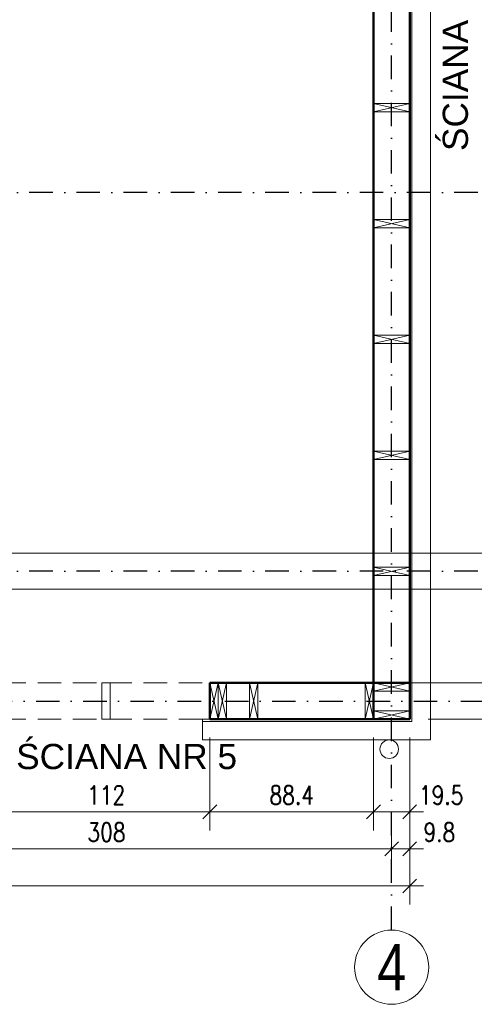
# Model space of a CAD drawing. Header units: inches. Extents: x 72095 to 82628, y -36879 to -32162.
# Tile 9 of 34: x 73246 to 73492, y -34700 to -34169. Entities that reach past the tile are written whole.
import ezdxf

# ---------------------------------------------------------------- set-up
doc = ezdxf.new("R2010")
doc.units = ezdxf.units.IN
doc.header["$MEASUREMENT"] = 0
doc.linetypes.add('DASHDOT', pattern=[25.4, 12.7, -6.35, 0, -6.35])
doc.linetypes.add('DASHED', pattern=[19.05, 12.7, -6.35])
for name, color, linetype, lineweight in [('Drewno', 2, 'Continuous', 20), ('Obrys', 4, 'Continuous', 20), ('Opisy', 4, 'Continuous', 20), ('Osie', 6, 'DASHDOT', 15), ('WYMIARY', 6, 'Continuous', 15), ('Ściany nośne', 5, 'Continuous', 50), ('Ściany ocieplenie', 9, 'Continuous', 9)]:
    doc.layers.add(name, color=color, linetype=linetype, lineweight=lineweight)
doc.styles.add('1. Simplex', font='simplex.shx', dxfattribs={"width": 0.8})
doc.styles.add('Arial', font='arial.ttf')
doc.dimstyles.new('1_50', dxfattribs={"dimscale": 50, "dimtxt": 0.2, "dimasz": 0.15, "dimexe": 0.2, "dimexo": 0.2, "dimgap": 0.08, "dimtad": 1, "dimdec": 1, "dimzin": 9, "dimdsep": 46, "dimtxsty": '1. Simplex', "dimblk": 'OBLIQUE', "dimcen": 0.15, "dimdle": 0.15, "dimclrd": 256, "dimclre": 256, "dimclrt": 4, "dimadec": 1, "dimazin": 0, "dimtfac": 1, "dimtdec": 0, "dimtmove": 1, "dimatfit": 3, "dimfxl": 1, "dimlwd": -1, "dimlwe": -1, "dimarcsym": 0})

# ---------------------------------------------------------------- blocks, each defined once
blk = doc.blocks.new('_Oblique')
at = {"color": 0, "linetype": 'ByBlock', "lineweight": -2}
blk.add_line((-0.5, -0.5), (0.5, 0.5), dxfattribs=at)
blk = doc.blocks.new('*D797')
at = {"layer": 'Defpoints', "color": 0}
for p in [(73456.86, -33988.01), (73576.86, -33988.01), (73456.86, -34546.11)]:
    blk.add_point(p, dxfattribs=at)
at = {"layer": 'WYMIARY'}
for p, q in [((73576.86, -34553.61), (73576.86, -33980.51)), ((73466.86, -33988.01), (73586.86, -33988.01)), ((73466.86, -34546.11), (73586.86, -34546.11))]:
    blk.add_line(p, q, dxfattribs=at)
at = {"layer": 'WYMIARY', "xscale": 7.5, "yscale": 7.5, "zscale": 7.5}
for p, rotation in [((73576.86, -33988.01), 90), ((73576.86, -34546.11), 270)]:
    blk.add_blockref('_Oblique', p, dxfattribs=dict(at, rotation=rotation))
at = {"layer": 'WYMIARY', "color": 4, "insert": (73567.86, -34267.06), "char_height": 10, "attachment_point": 5, "rotation": 90, "style": '1. Simplex'}
blk.add_mtext('558.1', dxfattribs=at)
blk = doc.blocks.new('*D798')
at = {"layer": 'Defpoints', "color": 0}
for p in [(73437.36, -34007.51), (73536.86, -34007.51), (73148.86, -34456.61)]:
    blk.add_point(p, dxfattribs=at)
at = {"layer": 'WYMIARY'}
for p, q in [((73536.86, -34464.11), (73536.86, -34000.01)), ((73447.36, -34007.51), (73546.86, -34007.51)), ((73158.86, -34456.61), (73546.86, -34456.61))]:
    blk.add_line(p, q, dxfattribs=at)
at = {"layer": 'WYMIARY', "xscale": 7.5, "yscale": 7.5, "zscale": 7.5}
for p, rotation in [((73536.86, -34007.51), 90), ((73536.86, -34456.61), 270)]:
    blk.add_blockref('_Oblique', p, dxfattribs=dict(at, rotation=rotation))
at = {"layer": 'WYMIARY', "color": 4, "insert": (73527.86, -34232.06), "char_height": 10, "attachment_point": 5, "rotation": 90, "style": '1. Simplex'}
blk.add_mtext('449.1', dxfattribs=at)
blk = doc.blocks.new('*D801')
at = {"layer": 'Defpoints', "color": 0}
for p in [(73437.36, -34526.61), (73456.86, -34546.11), (73536.86, -34546.11)]:
    blk.add_point(p, dxfattribs=at)
at = {"layer": 'WYMIARY'}
for p, q in [((73536.86, -34519.11), (73536.86, -34553.61)), ((73447.36, -34526.61), (73546.86, -34526.61)), ((73466.86, -34546.11), (73546.86, -34546.11)), ((73536.86, -34546.11), (73536.86, -34584.55))]:
    blk.add_line(p, q, dxfattribs=at)
at = {"layer": 'WYMIARY', "xscale": 7.5, "yscale": 7.5, "zscale": 7.5}
for p, rotation in [((73536.86, -34526.61), 90), ((73536.86, -34546.11), 270)]:
    blk.add_blockref('_Oblique', p, dxfattribs=dict(at, rotation=rotation))
at = {"layer": 'WYMIARY', "color": 4, "insert": (73527.86, -34569.11), "char_height": 10, "attachment_point": 5, "rotation": 90, "style": '1. Simplex'}
blk.add_mtext('19.5', dxfattribs=at)
blk = doc.blocks.new('*D802')
at = {"layer": 'Defpoints', "color": 0}
for p in [(73536.86, -34536.36), (73556.86, -34536.36), (73456.86, -34546.11)]:
    blk.add_point(p, dxfattribs=at)
at = {"layer": 'WYMIARY'}
for p, q in [((73556.86, -34553.61), (73556.86, -34528.86)), ((73546.86, -34536.36), (73566.86, -34536.36)), ((73466.86, -34546.11), (73566.86, -34546.11)), ((73556.86, -34546.11), (73556.86, -34579.51))]:
    blk.add_line(p, q, dxfattribs=at)
at = {"layer": 'WYMIARY', "xscale": 7.5, "yscale": 7.5, "zscale": 7.5}
for p, rotation in [((73556.86, -34536.36), 90), ((73556.86, -34546.11), 270)]:
    blk.add_blockref('_Oblique', p, dxfattribs=dict(at, rotation=rotation))
at = {"layer": 'WYMIARY', "color": 4, "insert": (73547.86, -34567.11), "char_height": 10, "attachment_point": 5, "rotation": 90, "style": '1. Simplex'}
blk.add_mtext('9.8', dxfattribs=at)
blk = doc.blocks.new('*D803')
at = {"layer": 'Defpoints', "color": 0}
for p in [(73148.86, -34456.61), (73148.86, -34476.11), (73536.86, -34476.11)]:
    blk.add_point(p, dxfattribs=at)
at = {"layer": 'WYMIARY'}
for p, q in [((73536.86, -34449.11), (73536.86, -34483.61)), ((73158.86, -34456.61), (73546.86, -34456.61)), ((73158.86, -34476.11), (73546.86, -34476.11))]:
    blk.add_line(p, q, dxfattribs=at)
at = {"layer": 'WYMIARY', "xscale": 7.5, "yscale": 7.5, "zscale": 7.5}
for p, rotation in [((73536.86, -34456.61), 90), ((73536.86, -34476.11), 270)]:
    blk.add_blockref('_Oblique', p, dxfattribs=dict(at, rotation=rotation))
at = {"layer": 'WYMIARY', "color": 4, "insert": (73515.86, -34447.36), "char_height": 10, "attachment_point": 5, "rotation": 90, "style": '1. Simplex'}
blk.add_mtext('19.5', dxfattribs=at)
blk = doc.blocks.new('*D804')
at = {"layer": 'Defpoints', "color": 0}
for p in [(73148.86, -34476.11), (73437.36, -34526.61), (73536.86, -34526.61)]:
    blk.add_point(p, dxfattribs=at)
at = {"layer": 'WYMIARY'}
for p, q in [((73536.86, -34468.61), (73536.86, -34534.11)), ((73158.86, -34476.11), (73546.86, -34476.11)), ((73447.36, -34526.61), (73546.86, -34526.61))]:
    blk.add_line(p, q, dxfattribs=at)
at = {"layer": 'WYMIARY', "xscale": 7.5, "yscale": 7.5, "zscale": 7.5}
for p, rotation in [((73536.86, -34476.11), 90), ((73536.86, -34526.61), 270)]:
    blk.add_blockref('_Oblique', p, dxfattribs=dict(at, rotation=rotation))
at = {"layer": 'WYMIARY', "color": 4, "insert": (73527.86, -34501.36), "char_height": 10, "attachment_point": 5, "rotation": 90, "style": '1. Simplex'}
blk.add_mtext('50.5', dxfattribs=at)
blk = doc.blocks.new('*D809')
at = {"layer": 'Defpoints', "color": 0}
for p in [(72496.76, -34546.11), (73456.86, -34546.11), (72496.76, -34636.11)]:
    blk.add_point(p, dxfattribs=at)
at = {"layer": 'WYMIARY'}
for p, q in [((72496.76, -34556.11), (72496.76, -34646.11)), ((73456.86, -34556.11), (73456.86, -34646.11)), ((73464.36, -34636.11), (72489.26, -34636.11))]:
    blk.add_line(p, q, dxfattribs=at)
at = {"layer": 'WYMIARY', "xscale": 7.5, "yscale": 7.5, "zscale": 7.5, "rotation": 180}
blk.add_blockref('_Oblique', (72496.76, -34636.11), dxfattribs=at)
at = {"layer": 'WYMIARY', "xscale": 7.5, "yscale": 7.5, "zscale": 7.5}
blk.add_blockref('_Oblique', (73456.86, -34636.11), dxfattribs=at)
at = {"layer": 'WYMIARY', "color": 4, "insert": (72976.81, -34627.11), "char_height": 10, "attachment_point": 5, "style": '1. Simplex'}
blk.add_mtext('960.1', dxfattribs=at)
blk = doc.blocks.new('*D811')
at = {"layer": 'Defpoints', "color": 0}
for p in [(73139.11, -34598.47), (73447.11, -34598.47), (73447.11, -34616.11)]:
    blk.add_point(p, dxfattribs=at)
at = {"layer": 'WYMIARY'}
for p, q in [((73139.11, -34608.47), (73139.11, -34626.11)), ((73447.11, -34608.47), (73447.11, -34626.11)), ((73131.61, -34616.11), (73454.61, -34616.11))]:
    blk.add_line(p, q, dxfattribs=at)
at = {"layer": 'WYMIARY', "xscale": 7.5, "yscale": 7.5, "zscale": 7.5, "rotation": 180}
blk.add_blockref('_Oblique', (73139.11, -34616.11), dxfattribs=at)
at = {"layer": 'WYMIARY', "xscale": 7.5, "yscale": 7.5, "zscale": 7.5}
blk.add_blockref('_Oblique', (73447.11, -34616.11), dxfattribs=at)
at = {"layer": 'WYMIARY', "color": 4, "insert": (73293.11, -34607.11), "char_height": 10, "attachment_point": 5, "style": '1. Simplex'}
blk.add_mtext('308', dxfattribs=at)
blk = doc.blocks.new('*D813')
at = {"layer": 'Defpoints', "color": 0}
for p in [(73437.36, -34546.11), (73456.86, -34546.11), (73437.36, -34596.11)]:
    blk.add_point(p, dxfattribs=at)
at = {"layer": 'WYMIARY'}
for p, q in [((73437.36, -34556.11), (73437.36, -34606.11)), ((73456.86, -34556.11), (73456.86, -34606.11)), ((73464.36, -34596.11), (73429.86, -34596.11))]:
    blk.add_line(p, q, dxfattribs=at)
at = {"layer": 'WYMIARY', "xscale": 7.5, "yscale": 7.5, "zscale": 7.5, "rotation": 180}
blk.add_blockref('_Oblique', (73437.36, -34596.11), dxfattribs=at)
at = {"layer": 'WYMIARY', "xscale": 7.5, "yscale": 7.5, "zscale": 7.5}
blk.add_blockref('_Oblique', (73456.86, -34596.11), dxfattribs=at)
at = {"layer": 'WYMIARY', "color": 4, "insert": (73473.86, -34587.11), "char_height": 10, "attachment_point": 5, "style": '1. Simplex'}
blk.add_mtext('19.5', dxfattribs=at)
blk = doc.blocks.new('*D814')
at = {"layer": 'Defpoints', "color": 0}
for p in [(73456.86, -34546.11), (73447.11, -34587.11), (73447.11, -34616.11)]:
    blk.add_point(p, dxfattribs=at)
at = {"layer": 'WYMIARY'}
for p, q in [((73456.86, -34556.11), (73456.86, -34626.11)), ((73447.11, -34597.11), (73447.11, -34626.11)), ((73464.36, -34616.11), (73439.61, -34616.11))]:
    blk.add_line(p, q, dxfattribs=at)
at = {"layer": 'WYMIARY', "xscale": 7.5, "yscale": 7.5, "zscale": 7.5, "rotation": 180}
blk.add_blockref('_Oblique', (73447.11, -34616.11), dxfattribs=at)
at = {"layer": 'WYMIARY', "xscale": 7.5, "yscale": 7.5, "zscale": 7.5}
blk.add_blockref('_Oblique', (73456.86, -34616.11), dxfattribs=at)
at = {"layer": 'WYMIARY', "color": 4, "insert": (73472.86, -34607.11), "char_height": 10, "attachment_point": 5, "style": '1. Simplex'}
blk.add_mtext('9.8', dxfattribs=at)
blk = doc.blocks.new('*D827')
at = {"layer": 'Defpoints', "color": 0}
for p in [(73348.91, -34546.11), (73437.36, -34546.11), (73348.91, -34596.11)]:
    blk.add_point(p, dxfattribs=at)
at = {"layer": 'WYMIARY'}
for p, q in [((73348.91, -34556.11), (73348.91, -34606.11)), ((73437.36, -34556.11), (73437.36, -34606.11)), ((73444.86, -34596.11), (73341.41, -34596.11))]:
    blk.add_line(p, q, dxfattribs=at)
at = {"layer": 'WYMIARY', "xscale": 7.5, "yscale": 7.5, "zscale": 7.5, "rotation": 180}
blk.add_blockref('_Oblique', (73348.91, -34596.11), dxfattribs=at)
at = {"layer": 'WYMIARY', "xscale": 7.5, "yscale": 7.5, "zscale": 7.5}
blk.add_blockref('_Oblique', (73437.36, -34596.11), dxfattribs=at)
at = {"layer": 'WYMIARY', "color": 4, "insert": (73393.13, -34587.11), "char_height": 10, "attachment_point": 5, "style": '1. Simplex'}
blk.add_mtext('88.4', dxfattribs=at)
blk = doc.blocks.new('*D828')
at = {"layer": 'Defpoints', "color": 0}
for p in [(73236.91, -34546.11), (73348.91, -34546.11), (73236.91, -34596.11)]:
    blk.add_point(p, dxfattribs=at)
at = {"layer": 'WYMIARY'}
for p, q in [((73236.91, -34556.11), (73236.91, -34606.11)), ((73348.91, -34556.11), (73348.91, -34606.11)), ((73356.41, -34596.11), (73229.41, -34596.11))]:
    blk.add_line(p, q, dxfattribs=at)
at = {"layer": 'WYMIARY', "xscale": 7.5, "yscale": 7.5, "zscale": 7.5, "rotation": 180}
blk.add_blockref('_Oblique', (73236.91, -34596.11), dxfattribs=at)
at = {"layer": 'WYMIARY', "xscale": 7.5, "yscale": 7.5, "zscale": 7.5}
blk.add_blockref('_Oblique', (73348.91, -34596.11), dxfattribs=at)
at = {"layer": 'WYMIARY', "color": 4, "insert": (73292.91, -34587.11), "char_height": 10, "attachment_point": 5, "style": '1. Simplex'}
blk.add_mtext('112', dxfattribs=at)

msp = doc.modelspace()

# ---------------------------------------------------------------- linework, layer by layer
at = {"layer": 'Drewno'}
for p, q in [((73437.357, -34214.112), (73456.857, -34218.612)), ((73437.357, -34218.612), (73456.857, -34214.112)), ((73437.357, -34276.612), (73456.857, -34281.112)), ((73437.357, -34281.112), (73456.857, -34276.612)), ((73437.357, -34339.112), (73456.857, -34343.612)), ((73437.357, -34343.612), (73456.857, -34339.112)), ((73437.357, -34401.612), (73456.857, -34406.112)), ((73437.357, -34406.112), (73456.857, -34401.612)), ((73437.357, -34464.112), (73456.857, -34468.612)), ((73437.357, -34468.612), (73456.857, -34464.112)), ((73353.407, -34546.112), (73348.907, -34526.612)), ((73348.907, -34546.112), (73353.407, -34526.612)), ((73357.907, -34546.112), (73353.407, -34526.612)), ((73353.407, -34546.112), (73357.907, -34526.612)), ((73374.857, -34546.112), (73370.357, -34526.612)), ((73370.357, -34546.112), (73374.857, -34526.612)), ((73437.357, -34546.112), (73432.857, -34526.612)), ((73432.857, -34546.112), (73437.357, -34526.612)), ((73437.357, -34531.112), (73456.857, -34526.612)), ((73437.357, -34526.612), (73456.857, -34531.112)), ((73437.357, -34541.612), (73456.857, -34546.112)), ((73437.357, -34546.112), (73456.857, -34541.612))]:
    msp.add_line(p, q, dxfattribs=at)
for points in [[(73437.357, -34218.612), (73456.857, -34218.612), (73456.857, -34214.112), (73437.357, -34214.112)], [(73437.357, -34281.112), (73456.857, -34281.112), (73456.857, -34276.612), (73437.357, -34276.612)], [(73437.357, -34343.612), (73456.857, -34343.612), (73456.857, -34339.112), (73437.357, -34339.112)], [(73437.357, -34406.112), (73456.857, -34406.112), (73456.857, -34401.612), (73437.357, -34401.612)], [(73437.357, -34468.612), (73456.857, -34468.612), (73456.857, -34464.112), (73437.357, -34464.112)], [(73348.907, -34546.112), (73348.907, -34526.612), (73353.407, -34526.612), (73353.407, -34546.112)], [(73353.407, -34546.112), (73353.407, -34526.612), (73357.907, -34526.612), (73357.907, -34546.112)], [(73370.357, -34546.112), (73370.357, -34526.612), (73374.857, -34526.612), (73374.857, -34546.112)], [(73432.857, -34546.112), (73432.857, -34526.612), (73437.357, -34526.612), (73437.357, -34546.112)], [(73437.357, -34526.612), (73456.857, -34526.612), (73456.857, -34531.112), (73437.357, -34531.112)], [(73437.357, -34546.112), (73456.857, -34546.112), (73456.857, -34541.612), (73437.357, -34541.612)]]:
    msp.add_lwpolyline(points, close=True, dxfattribs=at)
at = {"layer": 'Drewno', "color": 9}
msp.add_lwpolyline([(73290.657, -34546.112), (73290.657, -34526.612), (73295.157, -34526.612), (73295.157, -34546.112)], close=True, dxfattribs=at)
at = {"layer": 'Obrys', "linetype": 'DASHED', "lineweight": 5}
for p, q in [((73236.907, -34526.612), (73348.907, -34526.612)), ((73236.907, -34546.112), (73348.907, -34546.112))]:
    msp.add_line(p, q, dxfattribs=at)
at = {"layer": 'Osie', "lineweight": -3}
for p, q in [((73447.107, -34659.915), (73447.107, -33874.21)), ((73595.574, -34262.062), (72388.04, -34262.062)), ((73595.574, -34466.362), (72388.04, -34466.362)), ((72388.04, -34536.362), (73595.574, -34536.362))]:
    msp.add_line(p, q, dxfattribs=at)
at = {"layer": 'Osie', "color": 4, "linetype": 'Continuous', "ltscale": 35}
msp.add_circle((73447.107, -34679.915), 20, dxfattribs=at)
at = {"layer": 'Ściany nośne', "color": 4, "ltscale": 35}
for p, q in [((73437.357, -34546.112), (73437.357, -33988.012)), ((73456.857, -34546.112), (73456.857, -33988.012)), ((73456.857, -34526.612), (73348.907, -34526.612)), ((73456.857, -34546.112), (73348.907, -34546.112))]:
    msp.add_line(p, q, dxfattribs=at)
msp.add_lwpolyline([(73348.907, -34526.612), (73348.907, -34546.112)], dxfattribs=at)
at = {"layer": 'Ściany ocieplenie', "ltscale": 35}
for p, q in [((73468.057, -34557.312), (73468.057, -33976.812)), ((73458.057, -34547.312), (73458.057, -33986.812)), ((73458.057, -34547.312), (73344.907, -34547.312)), ((73468.057, -34557.312), (73344.907, -34557.312))]:
    msp.add_line(p, q, dxfattribs=at)
msp.add_lwpolyline([(73348.907, -34546.112), (73344.907, -34546.112), (73344.907, -34557.312)], dxfattribs=at)
msp.add_circle((73445.807, -34562.312), 5, dxfattribs=at)

# ---------------------------------------------------------------- texts
at = {"layer": 'Opisy', "color": 7, "lineweight": 0, "insert": (73481.589, -34180.09), "char_height": 13.6, "width": 172.96324, "attachment_point": 5, "rotation": 90, "style": 'Arial'}
msp.add_mtext('ŚCIANA NR 1', dxfattribs=at)
at = {"layer": 'Opisy', "color": 7, "lineweight": 0, "insert": (73303.975, -34566.371), "char_height": 13.6, "width": 172.96324, "attachment_point": 5, "style": 'Arial'}
msp.add_mtext('ŚCIANA NR 5', dxfattribs=at)
at = {"layer": 'Osie', "color": 7, "linetype": 'Continuous', "ltscale": 35, "insert": (73447.107, -34679.915), "char_height": 25, "width": 63.5564, "attachment_point": 5, "style": 'Arial'}
msp.add_mtext('\\W0.8;4', dxfattribs=at)

# ---------------------------------------------------------------- dimensions: what is measured, and where the dimension line sits
at = {"layer": 'WYMIARY'}
for base, p1, p2, picture, middle in [((73576.857, -33988.012), (73456.857, -34546.112), (73456.857, -33988.012), '*D797', (73567.857, -34267.062)), ((73536.857, -34007.512), (73148.857, -34456.612), (73437.357, -34007.512), '*D798', (73527.857, -34232.062)), ((73536.857, -34526.612), (73148.857, -34476.112), (73437.357, -34526.612), '*D804', (73527.857, -34501.362))]:
    dim = msp.add_linear_dim(base=base, p1=p1, p2=p2, angle=90, dimstyle='1_50', dxfattribs=at)
    dim.commit()
    dim.dimension.update_dxf_attribs({"geometry": picture, "text_midpoint": middle})
for base, p1, p2, angle, picture, middle in [((73536.857, -34476.112), (73148.857, -34456.612), (73148.857, -34476.112), 90, '*D803', (73524.857, -34447.362)), ((73536.857, -34546.112), (73437.357, -34526.612), (73456.857, -34546.112), 270, '*D801', (73536.857, -34569.112)), ((73556.85709507, -34536.362085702), (73456.85709507, -34546.112085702), (73536.85709507, -34536.362085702), 270, '*D802', (73556.85709507, -34567.112085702)), ((73437.357, -34596.112), (73456.857, -34546.112), (73437.357, -34546.112), 180, '*D813', (73473.857, -34596.112)), ((73447.10709507, -34616.112085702), (73456.85709507, -34546.112085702), (73447.10709507, -34587.112085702), 180, '*D814', (73472.85709507, -34616.112085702))]:
    dim = msp.add_linear_dim(base=base, p1=p1, p2=p2, angle=angle, dimstyle='1_50', dxfattribs=at)
    dim.commit()
    dim.dimension.update_dxf_attribs({"geometry": picture, "text_midpoint": middle, "dimtype": 160})
for base, p1, p2, picture, middle in [((72496.757, -34636.112), (73456.857, -34546.112), (72496.757, -34546.112), '*D809', (72976.807, -34627.112)), ((73236.907, -34596.112), (73348.907, -34546.112), (73236.907, -34546.112), '*D828', (73292.907, -34587.112)), ((73348.90709507, -34596.112085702), (73437.35709507, -34546.112085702), (73348.90709507, -34546.112085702), '*D827', (73393.13209507, -34587.112085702)), ((73447.107, -34616.112), (73139.107, -34598.474), (73447.107, -34598.474), '*D811', (73293.107, -34607.112))]:
    dim = msp.add_linear_dim(base=base, p1=p1, p2=p2, dimstyle='1_50', dxfattribs=at)
    dim.commit()
    dim.dimension.update_dxf_attribs({"geometry": picture, "text_midpoint": middle})

doc.saveas('drawing.dxf')
